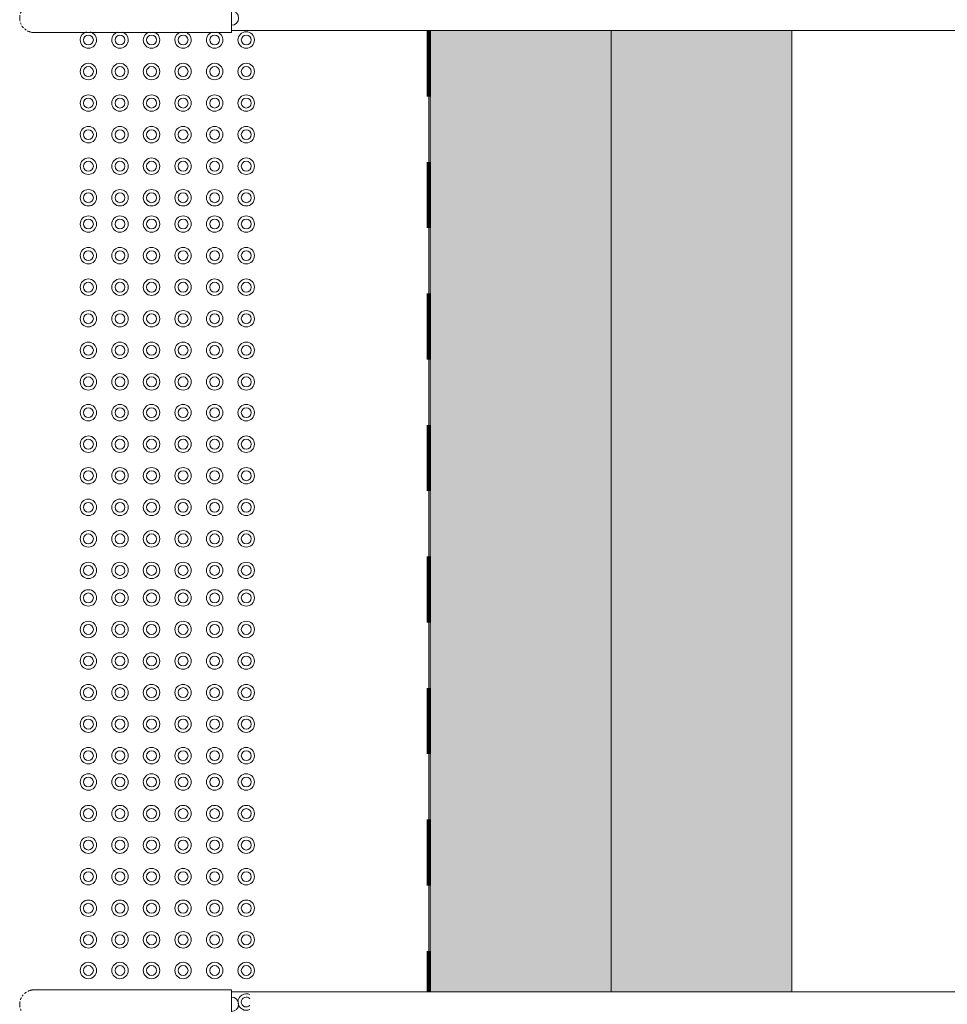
# Model space of a CAD drawing. Header units: metres. Extents: x 2.5 to 42.1, y -73.7 to -48.4.
# Tile 26 of 256: x 8.4 to 9.8, y -63.5 to -62. Entities that reach past the tile are written whole.
import ezdxf

# ---------------------------------------------------------------- set-up
doc = ezdxf.new("R2010")
doc.units = ezdxf.units.M
for name, pattern in [('Projeção', [0.003969, 0.002381, -0.001587]), ('Traço', [0.006, 0.003, -0.003]), ('Traço_2_', [0.006, 0.003, -0.003])]:
    doc.linetypes.add(name, pattern=pattern)
doc.layers.add('A-AREA', color=4, linetype='Traço', lineweight=100, true_color=0x00ffff)
for name, color, linetype, lineweight in [('A-FLOR', 7, 'Continuous', 18), ('A-GENM', 7, 'Continuous', 18), ('Balaústres', 7, 'Continuous', 18), ('Corrimão', 7, 'Continuous', 18), ('Guarda-corpos', 7, 'Continuous', 18), ('S-STRS', 7, 'Continuous', 18)]:
    doc.layers.add(name, color=color, linetype=linetype, lineweight=lineweight)
pattern_1 = [(50, (21.555, -62.929), (0.273274, -0.0239114), [0.02858, -0.31433]), (355, (21.555, -62.929), (-0.0528634, 0.286588), [0.02286, -0.25146]), (100.451, (21.578, -62.931), (0.220418, 0.2626804), [0.02429, -0.26714]), (46.184, (21.555, -62.853), (0.4066185, -0.0630575), [0.04286, -0.47149]), (96.636, (21.589, -62.858), (0.356107, 0.371139), [0.03643, -0.4007]), (351.184, (21.555, -62.853), (0.356108, 0.371137), [0.03429, -0.37719]), (21, (21.593, -62.872), (0.2274184, -0.1533992), [0.02858, -0.31433]), (326, (21.593, -62.872), (0.092705, 0.276284), [0.02286, -0.25146]), (71.451, (21.612, -62.884), (0.320132, 0.1228847), [0.02429, -0.26714]), (37.5, (21.555, -62.929), (0.0046375, 0.1268327), [0.00251, -0.2459, 0.00251, -0.25276, -0.25241]), (37.5, (21.555, -62.929), (0.0046375, 0.1268327), [-0.50368, 0.00251, -0.2499]), (7.5, (21.555, -62.929), (0.1002335, 0.1502687), [0.00251, -0.14303, 0.00251, -0.24018, -0.0962]), (7.5, (21.555, -62.929), (0.1002335, 0.1502687), [-0.38824, 0.00251, -0.09369]), (327.5, (21.47, -62.929), (0.2033841, -0.0085941), [0.00251, -0.09274, 0.00251, -0.29467, -0.39433]), (327.5, (21.47, -62.929), (0.2033841, -0.0085941), [-0.39243, 0.00251, -0.39182]), (317.5, (21.432, -62.929), (0.2221916, 0.0381397), [0.00251, -0.12131, 0.00251, -0.19484, -0.28004]), (317.5, (21.432, -62.929), (0.2221916, 0.0381397), [-0.32118, 0.00251, -0.27752])]

# ---------------------------------------------------------------- blocks, each defined once
blk = doc.blocks.new('Guarda-corpo - 1_-6163817-TÉRREO _0_32m')
at = {"layer": 'Balaústres', "color": 253, "true_color": 0xaaaaaa}
for p, q in [((-0.0153, 0.3162), (-0.0148, 0.3168)), ((-0.0076, 0.3223), (-0.0069, 0.3226)), ((0.0023, 0.3237), (0.003, 0.3236)), ((0.0067, 0.3226), (0.0074, 0.3223)), ((0.0114, 0.3201), (0.012, 0.3196)), ((-0.0191, 0.2032), (-0.0191, 0)), ((0.019, 0), (0.019, 0.2032))]:
    blk.add_line(p, q, dxfattribs=at)
at = {"layer": 'Balaústres', "color": 253, "true_color": 0xaaaaaa, "flags": 128}
for points in [[(-0.0121, 0.3195), (-0.0115, 0.32), (-0.0109, 0.3204)], [(-0.0032, 0.3236), (-0.0025, 0.3237), (-0.0017, 0.3238)], [(0.0147, 0.3169), (0.0152, 0.3163), (0.0156, 0.3157)], [(-0.0191, 0.3048), (-0.019, 0.3056), (-0.019, 0.3063), (-0.0189, 0.3071), (-0.0188, 0.3078), (-0.0187, 0.3086), (-0.0185, 0.3093), (-0.0183, 0.3101), (-0.0181, 0.3108), (-0.0178, 0.3115), (-0.0175, 0.3122), (-0.0172, 0.3129)], [(-0.0191, 0.3048), (-0.0191, 0.3047), (-0.0191, 0.3045), (-0.0191, 0.3041), (-0.0191, 0.3035), (-0.0191, 0.3028), (-0.0191, 0.3019), (-0.0191, 0.3008), (-0.0191, 0.2996), (-0.0191, 0.2983), (-0.0191, 0.2968), (-0.0191, 0.2951), (-0.0191, 0.2933), (-0.0191, 0.2914), (-0.0191, 0.2893), (-0.0191, 0.2871), (-0.0191, 0.2847), (-0.0191, 0.2822), (-0.0191, 0.2796), (-0.0191, 0.2768), (-0.0191, 0.274), (-0.0191, 0.271), (-0.0191, 0.2679), (-0.0191, 0.2648), (-0.0191, 0.2615), (-0.0191, 0.2581), (-0.0191, 0.2546), (-0.0191, 0.2511), (-0.0191, 0.2475), (-0.0191, 0.2438), (-0.0191, 0.24), (-0.0191, 0.2362), (-0.0191, 0.2323), (-0.0191, 0.2284), (-0.0191, 0.2245), (-0.0191, 0.2205), (-0.0191, 0.2165), (-0.0191, 0.2124), (-0.0191, 0.2084), (-0.0191, 0.2043), (-0.0191, 0.2032)], [(-0.0191, 0.2928), (-0.0191, 0.2947), (-0.0191, 0.2963), (-0.0191, 0.2979), (-0.0191, 0.2993), (-0.0191, 0.3005), (-0.0191, 0.3016), (-0.0191, 0.3026), (-0.0191, 0.3033), (-0.0191, 0.3039), (-0.0191, 0.3044), (-0.0191, 0.3047), (-0.0191, 0.3048), (-0.0191, 0.3048)], [(0.0175, 0.3124), (0.0178, 0.3117), (0.018, 0.311), (0.0183, 0.3103), (0.0185, 0.3095), (0.0186, 0.3088), (0.0188, 0.308), (0.0189, 0.3073), (0.019, 0.3065), (0.019, 0.3058), (0.019, 0.305), (0.019, 0.3048)], [(0.019, 0.2032), (0.019, 0.2073), (0.019, 0.2113), (0.019, 0.2154), (0.019, 0.2194), (0.019, 0.2234), (0.019, 0.2274), (0.019, 0.2313), (0.019, 0.2352), (0.019, 0.239), (0.019, 0.2428), (0.019, 0.2465), (0.019, 0.2501), (0.019, 0.2537), (0.019, 0.2572), (0.019, 0.2606), (0.019, 0.2639), (0.019, 0.2671), (0.019, 0.2702), (0.019, 0.2732), (0.019, 0.2761), (0.019, 0.2789), (0.019, 0.2815), (0.019, 0.284), (0.019, 0.2864), (0.019, 0.2887), (0.019, 0.2908), (0.019, 0.2928), (0.019, 0.2947), (0.019, 0.2963), (0.019, 0.2979), (0.019, 0.2993), (0.019, 0.3005), (0.019, 0.3016), (0.019, 0.3026), (0.019, 0.3033), (0.019, 0.3039), (0.019, 0.3044), (0.019, 0.3047), (0.019, 0.3048), (0.019, 0.3048)], [(0.019, 0.3048), (0.019, 0.3047), (0.019, 0.3045), (0.019, 0.3041), (0.019, 0.3035), (0.019, 0.3028), (0.019, 0.3019), (0.019, 0.3008), (0.019, 0.2996), (0.019, 0.2983), (0.019, 0.2968), (0.019, 0.2951), (0.019, 0.2933)], [(0.019, 0.2812), (0.019, 0.2796), (0.019, 0.2768), (0.019, 0.274), (0.019, 0.271), (0.019, 0.2679), (0.019, 0.2648), (0.019, 0.2615), (0.019, 0.2581), (0.019, 0.2546), (0.019, 0.2511), (0.019, 0.2475), (0.019, 0.2438), (0.019, 0.24), (0.019, 0.2362), (0.019, 0.2323), (0.019, 0.2284), (0.019, 0.2245), (0.019, 0.2205), (0.019, 0.2165), (0.019, 0.2124), (0.019, 0.2084), (0.019, 0.2043), (0.019, 0.2032)], [(-0.0191, 0.2032), (-0.0191, 0.2073), (-0.0191, 0.2113), (-0.0191, 0.2154), (-0.0191, 0.2194), (-0.0191, 0.2234), (-0.0191, 0.2274), (-0.0191, 0.2313), (-0.0191, 0.2352), (-0.0191, 0.239), (-0.0191, 0.2428), (-0.0191, 0.2465), (-0.0191, 0.2501), (-0.0191, 0.2525)]]:
    blk.add_lwpolyline(points, dxfattribs=at)
blk = doc.blocks.new('Guarda-corpo - 1_-V13-TÉRREO _0_32m')
at = {"layer": 'Balaústres', "color": 253, "true_color": 0xaaaaaa}
for p, q in [((0, 0), (-0.022, 0)), ((0.022, 0), (0, 0)), ((-0.022, 0), (-0.022, -0.1984)), ((0.022, -0.1984), (0.022, 0))]:
    blk.add_line(p, q, dxfattribs=at)
at = {"layer": 'Balaústres', "color": 253, "true_color": 0xaaaaaa, "flags": 128}
for points in [[(-0.022, -0.2463), (-0.022, -0.2427), (-0.022, -0.239), (-0.022, -0.2352), (-0.022, -0.2314), (-0.022, -0.2275), (-0.022, -0.2236), (-0.022, -0.2197), (-0.022, -0.2157), (-0.022, -0.2117), (-0.022, -0.2076), (-0.022, -0.2036), (-0.022, -0.1995), (-0.022, -0.1984)], [(-0.022, -0.1984), (-0.022, -0.2025), (-0.022, -0.2065), (-0.022, -0.2106), (-0.022, -0.2146), (-0.022, -0.2186), (-0.022, -0.2226), (-0.022, -0.2265), (-0.022, -0.2304), (-0.022, -0.2342), (-0.022, -0.238), (-0.022, -0.2417), (-0.022, -0.2453), (-0.022, -0.2489), (-0.022, -0.2524), (-0.022, -0.2558), (-0.022, -0.2591), (-0.022, -0.2623), (-0.022, -0.2654), (-0.022, -0.2684), (-0.022, -0.2713), (-0.022, -0.2741), (-0.022, -0.2767), (-0.022, -0.2792), (-0.022, -0.2816), (-0.022, -0.2839), (-0.022, -0.286), (-0.022, -0.288), (-0.022, -0.2899), (-0.022, -0.2915), (-0.022, -0.2931), (-0.022, -0.2945), (-0.022, -0.2957), (-0.022, -0.2968), (-0.022, -0.2978), (-0.022, -0.2985), (-0.022, -0.2991), (-0.022, -0.2996), (-0.022, -0.2999), (-0.022, -0.3), (-0.022, -0.3)], [(0.022, -0.1984), (0.022, -0.2025), (0.022, -0.2065), (0.022, -0.2106), (0.022, -0.2146), (0.022, -0.2186), (0.022, -0.2226), (0.022, -0.2265), (0.022, -0.2304), (0.022, -0.2342), (0.022, -0.238), (0.022, -0.2417), (0.022, -0.2453)], [(0.022, -0.3), (0.022, -0.2999), (0.022, -0.2997), (0.022, -0.2993), (0.022, -0.2987), (0.022, -0.298), (0.022, -0.2971), (0.022, -0.296), (0.022, -0.2948), (0.022, -0.2935), (0.022, -0.292), (0.022, -0.2903), (0.022, -0.2885), (0.022, -0.2866), (0.022, -0.2845), (0.022, -0.2823), (0.022, -0.2799), (0.022, -0.2774), (0.022, -0.2748), (0.022, -0.272), (0.022, -0.2692), (0.022, -0.2662), (0.022, -0.2631), (0.022, -0.26), (0.022, -0.2567), (0.022, -0.2533), (0.022, -0.2498), (0.022, -0.2463), (0.022, -0.2427), (0.022, -0.239), (0.022, -0.2352), (0.022, -0.2314), (0.022, -0.2275), (0.022, -0.2236), (0.022, -0.2197), (0.022, -0.2157), (0.022, -0.2117), (0.022, -0.2076), (0.022, -0.2036), (0.022, -0.1995), (0.022, -0.1984)], [(0.022, -0.2634), (0.022, -0.2654), (0.022, -0.2684), (0.022, -0.2713), (0.022, -0.2741), (0.022, -0.2767), (0.022, -0.2792), (0.022, -0.2816), (0.022, -0.2839), (0.022, -0.286), (0.022, -0.288), (0.022, -0.2899), (0.022, -0.2915), (0.022, -0.2931), (0.022, -0.2945), (0.022, -0.2957), (0.022, -0.2968), (0.022, -0.2978), (0.022, -0.2985), (0.022, -0.2991), (0.022, -0.2996), (0.022, -0.2999), (0.022, -0.3), (0.022, -0.3)], [(-0.022, -0.3), (-0.022, -0.2999), (-0.022, -0.2997), (-0.022, -0.2993), (-0.022, -0.2987), (-0.022, -0.298), (-0.022, -0.2971), (-0.022, -0.296), (-0.022, -0.2948), (-0.022, -0.2935), (-0.022, -0.292), (-0.022, -0.2903), (-0.022, -0.2885), (-0.022, -0.2874)], [(-0.0198, -0.3096), (-0.0202, -0.3088), (-0.0205, -0.308), (-0.0208, -0.3071), (-0.0211, -0.3063), (-0.0213, -0.3055), (-0.0215, -0.3046), (-0.0217, -0.3037), (-0.0218, -0.3029), (-0.0219, -0.302), (-0.022, -0.3011), (-0.022, -0.3002), (-0.022, -0.3)], [(-0.0164, -0.3147), (-0.017, -0.314), (-0.0175, -0.3133), (-0.018, -0.3126), (-0.0185, -0.3119)], [(0.0182, -0.3124), (0.0176, -0.3131), (0.0171, -0.3138), (0.0165, -0.3145)], [(0.022, -0.3), (0.022, -0.3009), (0.0219, -0.3018), (0.0218, -0.3026), (0.0217, -0.3035), (0.0216, -0.3044), (0.0214, -0.3052), (0.0211, -0.3061), (0.0209, -0.3069), (0.0206, -0.3078), (0.0203, -0.3086), (0.0199, -0.3094), (0.0195, -0.3102)], [(-0.0124, -0.3182), (-0.0131, -0.3176), (-0.0138, -0.3171), (-0.0145, -0.3165)], [(-0.0069, -0.3209), (-0.0078, -0.3206), (-0.0086, -0.3203), (-0.0094, -0.3199), (-0.0102, -0.3195)], [(0, -0.322), (-0.0009, -0.322), (-0.0018, -0.3219), (-0.0026, -0.3218), (-0.0035, -0.3217), (-0.0044, -0.3216)], [(0.0046, -0.3215), (0.0037, -0.3217), (0.0029, -0.3218), (0.002, -0.3219), (0.0011, -0.322), (0.0002, -0.322)], [(0.0096, -0.3198), (0.0088, -0.3202), (0.008, -0.3205), (0.0071, -0.3208)], [(0.0147, -0.3164), (0.014, -0.317), (0.0133, -0.3175), (0.0126, -0.318), (0.0119, -0.3185)]]:
    blk.add_lwpolyline(points, dxfattribs=at)
at = {"layer": 'Balaústres', "color": 253, "true_color": 0xaaaaaa}
blk.add_arc((0, 0), 0.011, 360, 180, dxfattribs=at)
blk = doc.blocks.new('Guarda-corpo - Guarda-corpo-7190263-TÉRREO _0_32m')
at = {"layer": 'Corrimão', "color": 253, "true_color": 0xaaaaaa}
for p, q in [((8.7765, -61.9594), (8.749, -61.9594)), ((8.749, -61.9975), (8.749, -61.9594)), ((8.7765, -61.9594), (8.749, -61.9594)), ((9.3265, -61.9594), (8.7765, -61.9594)), ((9.949, -61.9594), (9.3265, -61.9594)), ((9.949, -61.9594), (9.949, -61.9975)), ((8.7765, -61.9975), (8.749, -61.9975)), ((8.7765, -61.9975), (8.749, -61.9975)), ((9.3265, -61.9975), (8.7765, -61.9975)), ((9.949, -61.9975), (9.3265, -61.9975))]:
    blk.add_line(p, q, dxfattribs=at)
at = {"rotation": 270}
for name, p in [('Guarda-corpo - 1_-V13-TÉRREO _0_32m', (8.749, -61.9784)), ('Guarda-corpo - 1_-6163817-TÉRREO _0_32m', (9.949, -61.9784))]:
    blk.add_blockref(name, p, dxfattribs=at)
blk = doc.blocks.new('_ARQPWR_ACS Piso tátil de alerta - 30 cm Inox-7195133-TÉRREO _0_32m')
at = {"layer": 'A-GENM', "color": 253, "true_color": 0xaaaaaa}
for centre, radius, start, end in [((-0.12, 0.12), 0.0125, 0, 180), ((-0.12, 0.12), 0.0125, 180, 360), ((-0.12, 0.12), 0.0075, 360, 180), ((-0.12, 0.12), 0.0075, 180, 360), ((-0.072, 0.12), 0.0125, 0, 180), ((-0.072, 0.12), 0.0125, 180, 360), ((-0.072, 0.12), 0.0075, 360, 180), ((-0.072, 0.12), 0.0075, 180, 360), ((-0.024, 0.12), 0.0125, 0, 180), ((-0.024, 0.12), 0.0125, 180, 360), ((-0.024, 0.12), 0.0075, 360, 180), ((-0.024, 0.12), 0.0075, 180, 360), ((0.024, 0.12), 0.0125, 0, 180), ((0.024, 0.12), 0.0125, 180, 360), ((0.024, 0.12), 0.0075, 360, 180), ((0.024, 0.12), 0.0075, 180, 360), ((0.072, 0.12), 0.0125, 0, 180), ((0.072, 0.12), 0.0125, 180, 360), ((0.072, 0.12), 0.0075, 360, 180), ((0.072, 0.12), 0.0075, 180, 360), ((0.12, 0.12), 0.0125, 0, 180), ((0.12, 0.12), 0.0125, 180, 360), ((0.12, 0.12), 0.0075, 360, 180), ((0.12, 0.12), 0.0075, 180, 360), ((-0.12, 0.072), 0.0125, 0, 180), ((-0.12, 0.072), 0.0075, 360, 180), ((-0.072, 0.072), 0.0125, 0, 180), ((-0.072, 0.072), 0.0075, 360, 180), ((-0.024, 0.072), 0.0125, 0, 180), ((-0.024, 0.072), 0.0075, 360, 180), ((0.024, 0.072), 0.0125, 0, 180), ((0.024, 0.072), 0.0075, 360, 180), ((0.072, 0.072), 0.0125, 0, 180), ((0.072, 0.072), 0.0075, 360, 180), ((0.12, 0.072), 0.0125, 0, 180), ((0.12, 0.072), 0.0075, 360, 180), ((-0.12, 0.072), 0.0125, 180, 360), ((-0.12, 0.072), 0.0075, 180, 360), ((-0.072, 0.072), 0.0125, 180, 360), ((-0.072, 0.072), 0.0075, 180, 360), ((-0.024, 0.072), 0.0125, 180, 360), ((-0.024, 0.072), 0.0075, 180, 360), ((0.024, 0.072), 0.0125, 180, 360), ((0.024, 0.072), 0.0075, 180, 360), ((0.072, 0.072), 0.0125, 180, 360), ((0.072, 0.072), 0.0075, 180, 360), ((0.12, 0.072), 0.0125, 180, 360), ((0.12, 0.072), 0.0075, 180, 360), ((-0.12, 0.024), 0.0125, 0, 180), ((-0.12, 0.024), 0.0075, 360, 180), ((-0.072, 0.024), 0.0125, 0, 180), ((-0.072, 0.024), 0.0075, 360, 180), ((-0.024, 0.024), 0.0125, 0, 180), ((-0.024, 0.024), 0.0075, 360, 180), ((0.024, 0.024), 0.0125, 0, 180), ((0.024, 0.024), 0.0075, 360, 180), ((0.072, 0.024), 0.0125, 0, 180), ((0.072, 0.024), 0.0075, 360, 180), ((0.12, 0.024), 0.0125, 0, 180), ((0.12, 0.024), 0.0075, 360, 180), ((-0.12, 0.024), 0.0125, 180, 360), ((-0.12, 0.024), 0.0075, 180, 360), ((-0.072, 0.024), 0.0125, 180, 360), ((-0.072, 0.024), 0.0075, 180, 360), ((-0.024, 0.024), 0.0125, 180, 360), ((-0.024, 0.024), 0.0075, 180, 360), ((0.024, 0.024), 0.0125, 180, 360), ((0.024, 0.024), 0.0075, 180, 360), ((0.072, 0.024), 0.0125, 180, 360), ((0.072, 0.024), 0.0075, 180, 360), ((0.12, 0.024), 0.0125, 180, 360), ((0.12, 0.024), 0.0075, 180, 360), ((-0.12, -0.024), 0.0125, 0, 180), ((-0.072, -0.024), 0.0125, 0, 180), ((-0.024, -0.024), 0.0125, 0, 180), ((0.024, -0.024), 0.0125, 0, 180), ((0.072, -0.024), 0.0125, 0, 180), ((0.12, -0.024), 0.0125, 0, 180), ((-0.12, -0.024), 0.0125, 180, 360), ((-0.12, -0.024), 0.0075, 360, 180), ((-0.12, -0.024), 0.0075, 180, 360), ((-0.072, -0.024), 0.0125, 180, 360), ((-0.072, -0.024), 0.0075, 360, 180), ((-0.072, -0.024), 0.0075, 180, 360), ((-0.024, -0.024), 0.0125, 180, 360), ((-0.024, -0.024), 0.0075, 360, 180), ((-0.024, -0.024), 0.0075, 180, 360), ((0.024, -0.024), 0.0125, 180, 360), ((0.024, -0.024), 0.0075, 360, 180), ((0.024, -0.024), 0.0075, 180, 360), ((0.072, -0.024), 0.0125, 180, 360), ((0.072, -0.024), 0.0075, 360, 180), ((0.072, -0.024), 0.0075, 180, 360), ((0.12, -0.024), 0.0125, 180, 360), ((0.12, -0.024), 0.0075, 360, 180), ((0.12, -0.024), 0.0075, 180, 360), ((-0.12, -0.072), 0.0125, 0, 180), ((-0.072, -0.072), 0.0125, 0, 180), ((-0.024, -0.072), 0.0125, 0, 180), ((0.024, -0.072), 0.0125, 0, 180), ((0.072, -0.072), 0.0125, 0, 180), ((0.12, -0.072), 0.0125, 0, 180), ((-0.12, -0.072), 0.0125, 180, 360), ((-0.12, -0.072), 0.0075, 360, 180), ((-0.12, -0.072), 0.0075, 180, 360), ((-0.072, -0.072), 0.0125, 180, 360), ((-0.072, -0.072), 0.0075, 360, 180), ((-0.072, -0.072), 0.0075, 180, 360), ((-0.024, -0.072), 0.0125, 180, 360), ((-0.024, -0.072), 0.0075, 360, 180), ((-0.024, -0.072), 0.0075, 180, 360), ((0.024, -0.072), 0.0125, 180, 360), ((0.024, -0.072), 0.0075, 360, 180), ((0.024, -0.072), 0.0075, 180, 360), ((0.072, -0.072), 0.0125, 180, 360), ((0.072, -0.072), 0.0075, 360, 180), ((0.072, -0.072), 0.0075, 180, 360), ((0.12, -0.072), 0.0125, 180, 360), ((0.12, -0.072), 0.0075, 360, 180), ((0.12, -0.072), 0.0075, 180, 360), ((-0.12, -0.12), 0.0125, 0, 180), ((-0.12, -0.12), 0.0075, 360, 180), ((-0.072, -0.12), 0.0125, 0, 180), ((-0.072, -0.12), 0.0075, 360, 180), ((-0.024, -0.12), 0.0125, 0, 180), ((-0.024, -0.12), 0.0075, 360, 180), ((0.024, -0.12), 0.0125, 0, 180), ((0.024, -0.12), 0.0075, 360, 180), ((0.072, -0.12), 0.0125, 0, 180), ((0.072, -0.12), 0.0075, 360, 180), ((0.12, -0.12), 0.0125, 0, 180), ((0.12, -0.12), 0.0075, 360, 180), ((-0.12, -0.12), 0.0125, 180, 360), ((-0.12, -0.12), 0.0075, 180, 360), ((-0.072, -0.12), 0.0125, 180, 360), ((-0.072, -0.12), 0.0075, 180, 360), ((-0.024, -0.12), 0.0125, 180, 360), ((-0.024, -0.12), 0.0075, 180, 360), ((0.024, -0.12), 0.0125, 180, 360), ((0.024, -0.12), 0.0075, 180, 360), ((0.072, -0.12), 0.0125, 180, 360), ((0.072, -0.12), 0.0075, 180, 360), ((0.12, -0.12), 0.0125, 180, 360), ((0.12, -0.12), 0.0075, 180, 360)]:
    blk.add_arc(centre, radius, start, end, dxfattribs=at)
blk = doc.blocks.new('_ARQPWR_ACS Piso tátil de alerta - 30 cm Inox-V58-TÉRREO _0_32m')
at = {"layer": 'A-GENM', "color": 253, "true_color": 0xaaaaaa}
for centre, radius, start, end in [((-0.12, 0.12), 0.0125, 0, 180), ((-0.12, 0.12), 0.0125, 180, 360), ((-0.12, 0.12), 0.0075, 360, 180), ((-0.12, 0.12), 0.0075, 180, 360), ((-0.072, 0.12), 0.0125, 0, 180), ((-0.072, 0.12), 0.0125, 180, 360), ((-0.072, 0.12), 0.0075, 360, 180), ((-0.072, 0.12), 0.0075, 180, 360), ((-0.024, 0.12), 0.0125, 0, 180), ((-0.024, 0.12), 0.0125, 180, 360), ((-0.024, 0.12), 0.0075, 360, 180), ((-0.024, 0.12), 0.0075, 180, 360), ((0.024, 0.12), 0.0125, 0, 180), ((0.024, 0.12), 0.0125, 180, 360), ((0.024, 0.12), 0.0075, 360, 180), ((0.024, 0.12), 0.0075, 180, 360), ((0.072, 0.12), 0.0125, 0, 180), ((0.072, 0.12), 0.0125, 180, 360), ((0.072, 0.12), 0.0075, 360, 180), ((0.072, 0.12), 0.0075, 180, 360), ((0.12, 0.12), 0.0125, 0, 180), ((0.12, 0.12), 0.0125, 180, 360), ((0.12, 0.12), 0.0075, 360, 180), ((0.12, 0.12), 0.0075, 180, 360), ((0.12, 0.072), 0.0125, 64.5442, 178.7679), ((0.12, 0.072), 0.0075, 40, 180), ((0.12, 0.072), 0.0125, 188.4192, 295.4558), ((0.12, 0.072), 0.0075, 180, 320), ((-0.12, 0.024), 0.0125, 0, 180), ((-0.12, 0.024), 0.0075, 360, 180), ((-0.072, 0.024), 0.0125, 0, 180), ((-0.072, 0.024), 0.0075, 360, 180), ((-0.024, 0.024), 0.0125, 0, 180), ((-0.024, 0.024), 0.0075, 360, 180), ((0.024, 0.024), 0.0125, 0, 180), ((0.024, 0.024), 0.0075, 360, 180), ((0.072, 0.024), 0.0125, 0, 180), ((0.072, 0.024), 0.0075, 360, 180), ((0.12, 0.024), 0.0125, 0, 180), ((0.12, 0.024), 0.0075, 360, 180), ((-0.12, 0.024), 0.0125, 180, 360), ((-0.12, 0.024), 0.0075, 180, 360), ((-0.072, 0.024), 0.0125, 180, 360), ((-0.072, 0.024), 0.0075, 180, 360), ((-0.024, 0.024), 0.0125, 180, 360), ((-0.024, 0.024), 0.0075, 180, 360), ((0.024, 0.024), 0.0125, 180, 360), ((0.024, 0.024), 0.0075, 180, 360), ((0.072, 0.024), 0.0125, 180, 360), ((0.072, 0.024), 0.0075, 180, 360), ((0.12, 0.024), 0.0125, 180, 360), ((0.12, 0.024), 0.0075, 180, 360), ((-0.12, -0.024), 0.0125, 0, 180), ((-0.072, -0.024), 0.0125, 0, 180), ((-0.024, -0.024), 0.0125, 0, 180), ((0.024, -0.024), 0.0125, 0, 180), ((0.072, -0.024), 0.0125, 0, 180), ((0.12, -0.024), 0.0125, 0, 180), ((-0.12, -0.024), 0.0125, 180, 360), ((-0.12, -0.024), 0.0075, 360, 180), ((-0.12, -0.024), 0.0075, 180, 360), ((-0.072, -0.024), 0.0125, 180, 360), ((-0.072, -0.024), 0.0075, 360, 180), ((-0.072, -0.024), 0.0075, 180, 360), ((-0.024, -0.024), 0.0125, 180, 360), ((-0.024, -0.024), 0.0075, 360, 180), ((-0.024, -0.024), 0.0075, 180, 360), ((0.024, -0.024), 0.0125, 180, 360), ((0.024, -0.024), 0.0075, 360, 180), ((0.024, -0.024), 0.0075, 180, 360), ((0.072, -0.024), 0.0125, 180, 360), ((0.072, -0.024), 0.0075, 360, 180), ((0.072, -0.024), 0.0075, 180, 360), ((0.12, -0.024), 0.0125, 180, 360), ((0.12, -0.024), 0.0075, 360, 180), ((0.12, -0.024), 0.0075, 180, 360), ((-0.12, -0.072), 0.0125, 0, 180), ((-0.072, -0.072), 0.0125, 0, 180), ((-0.024, -0.072), 0.0125, 0, 180), ((0.024, -0.072), 0.0125, 0, 180), ((0.072, -0.072), 0.0125, 0, 180), ((0.12, -0.072), 0.0125, 0, 180), ((-0.12, -0.072), 0.0125, 180, 360), ((-0.12, -0.072), 0.0075, 360, 180), ((-0.12, -0.072), 0.0075, 180, 360), ((-0.072, -0.072), 0.0125, 180, 360), ((-0.072, -0.072), 0.0075, 360, 180), ((-0.072, -0.072), 0.0075, 180, 360), ((-0.024, -0.072), 0.0125, 180, 360), ((-0.024, -0.072), 0.0075, 360, 180), ((-0.024, -0.072), 0.0075, 180, 360), ((0.024, -0.072), 0.0125, 180, 360), ((0.024, -0.072), 0.0075, 360, 180), ((0.024, -0.072), 0.0075, 180, 360), ((0.072, -0.072), 0.0125, 180, 360), ((0.072, -0.072), 0.0075, 360, 180), ((0.072, -0.072), 0.0075, 180, 360), ((0.12, -0.072), 0.0125, 180, 360), ((0.12, -0.072), 0.0075, 360, 180), ((0.12, -0.072), 0.0075, 180, 360), ((-0.12, -0.12), 0.0125, 0, 180), ((-0.12, -0.12), 0.0075, 360, 180), ((-0.072, -0.12), 0.0125, 0, 180), ((-0.072, -0.12), 0.0075, 360, 180), ((-0.024, -0.12), 0.0125, 0, 180), ((-0.024, -0.12), 0.0075, 360, 180), ((0.024, -0.12), 0.0125, 0, 180), ((0.024, -0.12), 0.0075, 360, 180), ((0.072, -0.12), 0.0125, 0, 180), ((0.072, -0.12), 0.0075, 360, 180), ((0.12, -0.12), 0.0125, 0, 180), ((0.12, -0.12), 0.0075, 360, 180), ((-0.12, -0.12), 0.0125, 180, 360), ((-0.12, -0.12), 0.0075, 180, 360), ((-0.072, -0.12), 0.0125, 180, 360), ((-0.072, -0.12), 0.0075, 180, 360), ((-0.024, -0.12), 0.0125, 180, 360), ((-0.024, -0.12), 0.0075, 180, 360), ((0.024, -0.12), 0.0125, 180, 360), ((0.024, -0.12), 0.0075, 180, 360), ((0.072, -0.12), 0.0125, 180, 360), ((0.072, -0.12), 0.0075, 180, 360), ((0.12, -0.12), 0.0125, 180, 360), ((0.12, -0.12), 0.0075, 180, 360)]:
    blk.add_arc(centre, radius, start, end, dxfattribs=at)
blk = doc.blocks.new('_ARQPWR_ACS Piso tátil de alerta - 30 cm Inox-V59-TÉRREO _0_32m')
at = {"layer": 'A-GENM', "color": 253, "true_color": 0xaaaaaa}
for centre, radius, start, end in [((-0.12, 0.12), 0.0125, 103.4486, 180), ((-0.12, 0.12), 0.0125, 180, 360), ((-0.12, 0.12), 0.0075, 360, 180), ((-0.12, 0.12), 0.0075, 180, 360), ((-0.12, 0.12), 0.0125, 0, 76.2929), ((-0.072, 0.12), 0.0125, 104.5003, 180), ((-0.072, 0.12), 0.0125, 180, 360), ((-0.072, 0.12), 0.0075, 360, 180), ((-0.072, 0.12), 0.0075, 180, 360), ((-0.072, 0.12), 0.0125, 0, 75.4997), ((-0.024, 0.12), 0.0125, 104.5003, 180), ((-0.024, 0.12), 0.0125, 180, 360), ((-0.024, 0.12), 0.0075, 360, 180), ((-0.024, 0.12), 0.0075, 180, 360), ((-0.024, 0.12), 0.0125, 0, 75.4997), ((0.024, 0.12), 0.0125, 104.5003, 180), ((0.024, 0.12), 0.0125, 180, 360), ((0.024, 0.12), 0.0075, 360, 180), ((0.024, 0.12), 0.0075, 180, 360), ((0.024, 0.12), 0.0125, 0, 75.4997), ((0.072, 0.12), 0.0125, 104.5003, 180), ((0.072, 0.12), 0.0125, 180, 360), ((0.072, 0.12), 0.0075, 360, 180), ((0.072, 0.12), 0.0075, 180, 360), ((0.072, 0.12), 0.0125, 0, 75.4997), ((0.12, 0.12), 0.0125, 0, 180), ((0.12, 0.12), 0.0125, 180, 360), ((0.12, 0.12), 0.0075, 360, 180), ((0.12, 0.12), 0.0075, 180, 360), ((-0.12, 0.072), 0.0125, 0, 180), ((-0.12, 0.072), 0.0075, 360, 180), ((-0.072, 0.072), 0.0125, 0, 180), ((-0.072, 0.072), 0.0075, 360, 180), ((-0.024, 0.072), 0.0125, 0, 180), ((-0.024, 0.072), 0.0075, 360, 180), ((0.024, 0.072), 0.0125, 0, 180), ((0.024, 0.072), 0.0075, 360, 180), ((0.072, 0.072), 0.0125, 0, 180), ((0.072, 0.072), 0.0075, 360, 180), ((0.12, 0.072), 0.0125, 0, 180), ((0.12, 0.072), 0.0075, 360, 180), ((-0.12, 0.072), 0.0125, 180, 360), ((-0.12, 0.072), 0.0075, 180, 360), ((-0.072, 0.072), 0.0125, 180, 360), ((-0.072, 0.072), 0.0075, 180, 360), ((-0.024, 0.072), 0.0125, 180, 360), ((-0.024, 0.072), 0.0075, 180, 360), ((0.024, 0.072), 0.0125, 180, 360), ((0.024, 0.072), 0.0075, 180, 360), ((0.072, 0.072), 0.0125, 180, 360), ((0.072, 0.072), 0.0075, 180, 360), ((0.12, 0.072), 0.0125, 180, 360), ((0.12, 0.072), 0.0075, 180, 360), ((-0.12, 0.024), 0.0125, 0, 180), ((-0.12, 0.024), 0.0075, 360, 180), ((-0.072, 0.024), 0.0125, 0, 180), ((-0.072, 0.024), 0.0075, 360, 180), ((-0.024, 0.024), 0.0125, 0, 180), ((-0.024, 0.024), 0.0075, 360, 180), ((0.024, 0.024), 0.0125, 0, 180), ((0.024, 0.024), 0.0075, 360, 180), ((0.072, 0.024), 0.0125, 0, 180), ((0.072, 0.024), 0.0075, 360, 180), ((0.12, 0.024), 0.0125, 0, 180), ((0.12, 0.024), 0.0075, 360, 180), ((-0.12, 0.024), 0.0125, 180, 360), ((-0.12, 0.024), 0.0075, 180, 360), ((-0.072, 0.024), 0.0125, 180, 360), ((-0.072, 0.024), 0.0075, 180, 360), ((-0.024, 0.024), 0.0125, 180, 360), ((-0.024, 0.024), 0.0075, 180, 360), ((0.024, 0.024), 0.0125, 180, 360), ((0.024, 0.024), 0.0075, 180, 360), ((0.072, 0.024), 0.0125, 180, 360), ((0.072, 0.024), 0.0075, 180, 360), ((0.12, 0.024), 0.0125, 180, 360), ((0.12, 0.024), 0.0075, 180, 360), ((-0.12, -0.024), 0.0125, 0, 180), ((-0.072, -0.024), 0.0125, 0, 180), ((-0.024, -0.024), 0.0125, 0, 180), ((0.024, -0.024), 0.0125, 0, 180), ((0.072, -0.024), 0.0125, 0, 180), ((0.12, -0.024), 0.0125, 0, 180), ((-0.12, -0.024), 0.0125, 180, 360), ((-0.12, -0.024), 0.0075, 360, 180), ((-0.12, -0.024), 0.0075, 180, 360), ((-0.072, -0.024), 0.0125, 180, 360), ((-0.072, -0.024), 0.0075, 360, 180), ((-0.072, -0.024), 0.0075, 180, 360), ((-0.024, -0.024), 0.0125, 180, 360), ((-0.024, -0.024), 0.0075, 360, 180), ((-0.024, -0.024), 0.0075, 180, 360), ((0.024, -0.024), 0.0125, 180, 360), ((0.024, -0.024), 0.0075, 360, 180), ((0.024, -0.024), 0.0075, 180, 360), ((0.072, -0.024), 0.0125, 180, 360), ((0.072, -0.024), 0.0075, 360, 180), ((0.072, -0.024), 0.0075, 180, 360), ((0.12, -0.024), 0.0125, 180, 360), ((0.12, -0.024), 0.0075, 360, 180), ((0.12, -0.024), 0.0075, 180, 360), ((-0.12, -0.072), 0.0125, 0, 180), ((-0.072, -0.072), 0.0125, 0, 180), ((-0.024, -0.072), 0.0125, 0, 180), ((0.024, -0.072), 0.0125, 0, 180), ((0.072, -0.072), 0.0125, 0, 180), ((0.12, -0.072), 0.0125, 0, 180), ((-0.12, -0.072), 0.0125, 180, 360), ((-0.12, -0.072), 0.0075, 360, 180), ((-0.12, -0.072), 0.0075, 180, 360), ((-0.072, -0.072), 0.0125, 180, 360), ((-0.072, -0.072), 0.0075, 360, 180), ((-0.072, -0.072), 0.0075, 180, 360), ((-0.024, -0.072), 0.0125, 180, 360), ((-0.024, -0.072), 0.0075, 360, 180), ((-0.024, -0.072), 0.0075, 180, 360), ((0.024, -0.072), 0.0125, 180, 360), ((0.024, -0.072), 0.0075, 360, 180), ((0.024, -0.072), 0.0075, 180, 360), ((0.072, -0.072), 0.0125, 180, 360), ((0.072, -0.072), 0.0075, 360, 180), ((0.072, -0.072), 0.0075, 180, 360), ((0.12, -0.072), 0.0125, 180, 360), ((0.12, -0.072), 0.0075, 360, 180), ((0.12, -0.072), 0.0075, 180, 360), ((-0.12, -0.12), 0.0125, 0, 180), ((-0.12, -0.12), 0.0075, 360, 180), ((-0.072, -0.12), 0.0125, 0, 180), ((-0.072, -0.12), 0.0075, 360, 180), ((-0.024, -0.12), 0.0125, 0, 180), ((-0.024, -0.12), 0.0075, 360, 180), ((0.024, -0.12), 0.0125, 0, 180), ((0.024, -0.12), 0.0075, 360, 180), ((0.072, -0.12), 0.0125, 0, 180), ((0.072, -0.12), 0.0075, 360, 180), ((0.12, -0.12), 0.0125, 0, 180), ((0.12, -0.12), 0.0075, 360, 180), ((-0.12, -0.12), 0.0125, 180, 360), ((-0.12, -0.12), 0.0075, 180, 360), ((-0.072, -0.12), 0.0125, 180, 360), ((-0.072, -0.12), 0.0075, 180, 360), ((-0.024, -0.12), 0.0125, 180, 360), ((-0.024, -0.12), 0.0075, 180, 360), ((0.024, -0.12), 0.0125, 180, 360), ((0.024, -0.12), 0.0075, 180, 360), ((0.072, -0.12), 0.0125, 180, 360), ((0.072, -0.12), 0.0075, 180, 360), ((0.12, -0.12), 0.0125, 180, 360), ((0.12, -0.12), 0.0075, 180, 360)]:
    blk.add_arc(centre, radius, start, end, dxfattribs=at)
blk = doc.blocks.new('Guarda-corpo - 1_-V63-TÉRREO _0_32m')
at = {"layer": 'Balaústres', "color": 253, "true_color": 0xaaaaaa}
for p, q in [((0, 0), (-0.022, 0)), ((0.022, 0), (0, 0)), ((-0.022, 0), (-0.022, -0.1984)), ((0.022, -0.1984), (0.022, 0))]:
    blk.add_line(p, q, dxfattribs=at)
at = {"layer": 'Balaústres', "color": 253, "true_color": 0xaaaaaa, "flags": 128}
for points in [[(-0.022, -0.2463), (-0.022, -0.2427), (-0.022, -0.239), (-0.022, -0.2352), (-0.022, -0.2314), (-0.022, -0.2275), (-0.022, -0.2236), (-0.022, -0.2197), (-0.022, -0.2157), (-0.022, -0.2117), (-0.022, -0.2076), (-0.022, -0.2036), (-0.022, -0.1995), (-0.022, -0.1984)], [(-0.022, -0.1984), (-0.022, -0.2025), (-0.022, -0.2065), (-0.022, -0.2106), (-0.022, -0.2146), (-0.022, -0.2186), (-0.022, -0.2226), (-0.022, -0.2265), (-0.022, -0.2304), (-0.022, -0.2342), (-0.022, -0.238), (-0.022, -0.2417), (-0.022, -0.2453), (-0.022, -0.2489), (-0.022, -0.2524), (-0.022, -0.2558), (-0.022, -0.2591), (-0.022, -0.2623), (-0.022, -0.2654), (-0.022, -0.2684), (-0.022, -0.2713), (-0.022, -0.2741), (-0.022, -0.2767), (-0.022, -0.2792), (-0.022, -0.2816), (-0.022, -0.2839), (-0.022, -0.286), (-0.022, -0.288), (-0.022, -0.2899), (-0.022, -0.2915), (-0.022, -0.2931), (-0.022, -0.2945), (-0.022, -0.2957), (-0.022, -0.2968), (-0.022, -0.2978), (-0.022, -0.2985), (-0.022, -0.2991), (-0.022, -0.2996), (-0.022, -0.2999), (-0.022, -0.3), (-0.022, -0.3)], [(0.022, -0.1984), (0.022, -0.2025), (0.022, -0.2065), (0.022, -0.2106), (0.022, -0.2146), (0.022, -0.2186), (0.022, -0.2226), (0.022, -0.2265), (0.022, -0.2304), (0.022, -0.2342), (0.022, -0.238), (0.022, -0.2417), (0.022, -0.2453)], [(0.022, -0.3), (0.022, -0.2999), (0.022, -0.2997), (0.022, -0.2993), (0.022, -0.2987), (0.022, -0.298), (0.022, -0.2971), (0.022, -0.296), (0.022, -0.2948), (0.022, -0.2935), (0.022, -0.292), (0.022, -0.2903), (0.022, -0.2885), (0.022, -0.2866), (0.022, -0.2845), (0.022, -0.2823), (0.022, -0.2799), (0.022, -0.2774), (0.022, -0.2748), (0.022, -0.272), (0.022, -0.2692), (0.022, -0.2662), (0.022, -0.2631), (0.022, -0.26), (0.022, -0.2567), (0.022, -0.2533), (0.022, -0.2498), (0.022, -0.2463), (0.022, -0.2427), (0.022, -0.239), (0.022, -0.2352), (0.022, -0.2314), (0.022, -0.2275), (0.022, -0.2236), (0.022, -0.2197), (0.022, -0.2157), (0.022, -0.2117), (0.022, -0.2076), (0.022, -0.2036), (0.022, -0.1995), (0.022, -0.1984)], [(0.022, -0.2634), (0.022, -0.2654), (0.022, -0.2684), (0.022, -0.2713), (0.022, -0.2741), (0.022, -0.2767), (0.022, -0.2792), (0.022, -0.2816), (0.022, -0.2839), (0.022, -0.286), (0.022, -0.288), (0.022, -0.2899), (0.022, -0.2915), (0.022, -0.2931), (0.022, -0.2945), (0.022, -0.2957), (0.022, -0.2968), (0.022, -0.2978), (0.022, -0.2985), (0.022, -0.2991), (0.022, -0.2996), (0.022, -0.2999), (0.022, -0.3), (0.022, -0.3)], [(-0.022, -0.3), (-0.022, -0.2999), (-0.022, -0.2997), (-0.022, -0.2993), (-0.022, -0.2987), (-0.022, -0.298), (-0.022, -0.2971), (-0.022, -0.296), (-0.022, -0.2948), (-0.022, -0.2935), (-0.022, -0.292), (-0.022, -0.2903), (-0.022, -0.2885), (-0.022, -0.2874)], [(-0.0198, -0.3096), (-0.0202, -0.3088), (-0.0205, -0.308), (-0.0208, -0.3071), (-0.0211, -0.3063), (-0.0213, -0.3055), (-0.0215, -0.3046), (-0.0217, -0.3037), (-0.0218, -0.3029), (-0.0219, -0.302), (-0.022, -0.3011), (-0.022, -0.3002), (-0.022, -0.3)], [(-0.0164, -0.3147), (-0.017, -0.314), (-0.0175, -0.3133), (-0.018, -0.3126), (-0.0185, -0.3119)], [(0.0182, -0.3124), (0.0176, -0.3131), (0.0171, -0.3138), (0.0165, -0.3145)], [(0.022, -0.3), (0.022, -0.3009), (0.0219, -0.3018), (0.0218, -0.3026), (0.0217, -0.3035), (0.0216, -0.3044), (0.0214, -0.3052), (0.0211, -0.3061), (0.0209, -0.3069), (0.0206, -0.3078), (0.0203, -0.3086), (0.0199, -0.3094), (0.0195, -0.3102)], [(-0.0124, -0.3182), (-0.0131, -0.3176), (-0.0138, -0.3171), (-0.0145, -0.3165)], [(-0.0069, -0.3209), (-0.0078, -0.3206), (-0.0086, -0.3203), (-0.0094, -0.3199), (-0.0102, -0.3195)], [(0, -0.322), (-0.0009, -0.322), (-0.0018, -0.3219), (-0.0026, -0.3218), (-0.0035, -0.3217), (-0.0044, -0.3216)], [(0.0046, -0.3215), (0.0037, -0.3217), (0.0029, -0.3218), (0.002, -0.3219), (0.0011, -0.322), (0.0002, -0.322)], [(0.0096, -0.3198), (0.0088, -0.3202), (0.008, -0.3205), (0.0071, -0.3208)], [(0.0147, -0.3164), (0.014, -0.317), (0.0133, -0.3175), (0.0126, -0.318), (0.0121, -0.3184)]]:
    blk.add_lwpolyline(points, dxfattribs=at)
at = {"layer": 'Balaústres', "color": 253, "true_color": 0xaaaaaa}
blk.add_arc((0, 0), 0.011, 360, 180, dxfattribs=at)
blk = doc.blocks.new('Guarda-corpo - Guarda-corpo-7904724-TÉRREO _0_32m')
at = {"layer": 'Corrimão', "color": 253, "true_color": 0xaaaaaa}
for p, q in [((8.7765, -63.4594), (8.749, -63.4594)), ((8.749, -63.4975), (8.749, -63.4594)), ((8.7765, -63.4594), (8.749, -63.4594)), ((9.3265, -63.4594), (8.7765, -63.4594)), ((9.949, -63.4594), (9.3265, -63.4594)), ((9.949, -63.4594), (9.949, -63.4975)), ((8.7765, -63.4975), (8.749, -63.4975)), ((8.7765, -63.4975), (8.749, -63.4975)), ((9.3265, -63.4975), (8.7765, -63.4975)), ((9.949, -63.4975), (9.3265, -63.4975))]:
    blk.add_line(p, q, dxfattribs=at)
at = {"rotation": 270}
for name, p in [('Guarda-corpo - 1_-V63-TÉRREO _0_32m', (8.749, -63.4784)), ('Guarda-corpo - 1_-6163817-TÉRREO _0_32m', (9.949, -63.4784))]:
    blk.add_blockref(name, p, dxfattribs=at)
blk = doc.blocks.new('4 GRE - ESCOLA DE CINEMA E AUDIOVISUAL CINE REX R07_rvt-1-TÉRREO _0_32m')
at = {"layer": 'S-STRS', "true_color": 0xc2c2c2}
h = blk.add_hatch(dxfattribs=at)
h.set_pattern_fill('FP_15', color=9, style=0, pattern_type=2)
h.set_pattern_definition(pattern_1)
h.paths.add_polyline_path([(9.2761, -64.7154), (9.3265, -64.7154), (9.3265, -63.4975), (9.0515, -63.4975), (9.0515, -64.7154)])
h.paths.add_polyline_path([(9.3265, -63.4594), (9.3265, -61.9975), (9.0515, -61.9975), (9.0515, -63.4594), (9.2761, -63.4594)])
h.paths.add_polyline_path([(9.0515, -61.9594), (9.3265, -61.9594), (9.3265, -60.4975), (9.0515, -60.4975), (9.0515, -61.8562)])
h.paths.add_polyline_path([(9.0515, -60.4594), (9.3265, -60.4594), (9.3265, -58.9975), (9.0515, -58.9975), (9.0515, -60.2714)])
h.paths.add_polyline_path([(9.3265, -58.9594), (9.3265, -57.5884), (9.0515, -57.5884), (9.0515, -58.9594), (9.2761, -58.9594)])
h = blk.add_hatch(dxfattribs=at)
h.set_pattern_fill('FP_15', color=9, style=0, pattern_type=2)
h.set_pattern_definition(pattern_1)
h.paths.add_polyline_path([(9.3265, -64.7154), (9.441, -64.7154), (9.441, -64.6903), (9.448, -64.6818), (9.467, -64.6778), (9.525, -64.6778), (9.544, -64.6818), (9.551, -64.6903), (9.551, -64.6979), (9.6015, -64.6979), (9.6015, -63.4975), (9.3265, -63.4975), (9.3265, -64.6903)])
h.paths.add_polyline_path([(9.3265, -63.4594), (9.6015, -63.4594), (9.6015, -61.9975), (9.3265, -61.9975), (9.3265, -63.441)])
h.paths.add_polyline_path([(9.3265, -61.9594), (9.6015, -61.9594), (9.6015, -60.4975), (9.3265, -60.4975), (9.3265, -61.8562)])
h.paths.add_polyline_path([(9.6015, -60.4594), (9.6015, -58.9975), (9.3265, -58.9975), (9.3265, -60.4594), (9.5858, -60.4594)])
h.paths.add_polyline_path([(9.3265, -58.9594), (9.6015, -58.9594), (9.6015, -57.5884), (9.3265, -57.5884), (9.3265, -58.6866)])
at = {"layer": 'A-AREA', "color": 131, "linetype": 'Traço_2_', "true_color": 0xaaffff}
blk.add_line((9.049, -61.9975), (9.049, -63.4594), dxfattribs=at)
blk.add_line((9.049, -61.9975), (9.049, -63.4594), dxfattribs=at)
at = {"layer": 'A-FLOR', "color": 253, "true_color": 0xaaaaaa}
for p, q in [((9.049, -63.4594), (9.049, -61.9975)), ((9.6015, -61.9975), (9.6015, -63.4594))]:
    blk.add_line(p, q, dxfattribs=at)
at = {"layer": 'S-STRS', "color": 253, "true_color": 0xaaaaaa}
for p, q in [((9.0515, -61.9975), (9.0515, -63.4594)), ((9.3265, -61.9975), (9.3265, -63.4594))]:
    blk.add_line(p, q, dxfattribs=at)
at = {"layer": 'S-STRS', "color": 253, "linetype": 'Projeção', "true_color": 0xaaaaaa}
for p, q in [((9.0515, -61.9975), (9.0515, -63.4594)), ((9.3265, -61.9975), (9.3265, -63.4594))]:
    blk.add_line(p, q, dxfattribs=at)
at = {"layer": 'A-GENM', "color": 253, "lineweight": 18, "true_color": 0xaaaaaa}
for name, p in [('_ARQPWR_ACS Piso tátil de alerta - 30 cm Inox-V59-TÉRREO _0_32m', (8.6515, -62.1317)), ('_ARQPWR_ACS Piso tátil de alerta - 30 cm Inox-7195133-TÉRREO _0_32m', (8.6515, -62.4117)), ('_ARQPWR_ACS Piso tátil de alerta - 30 cm Inox-7195133-TÉRREO _0_32m', (8.6515, -62.6985)), ('_ARQPWR_ACS Piso tátil de alerta - 30 cm Inox-7195133-TÉRREO _0_32m', (8.6515, -62.9803)), ('_ARQPWR_ACS Piso tátil de alerta - 30 cm Inox-7195133-TÉRREO _0_32m', (8.6515, -63.2603)), ('_ARQPWR_ACS Piso tátil de alerta - 30 cm Inox-V58-TÉRREO _0_32m', (8.6515, -63.547))]:
    blk.add_blockref(name, p, dxfattribs=at)
at = {"layer": 'Guarda-corpos', "color": 253, "lineweight": 18, "true_color": 0xaaaaaa}
for name in ['Guarda-corpo - Guarda-corpo-7190263-TÉRREO _0_32m', 'Guarda-corpo - Guarda-corpo-7904724-TÉRREO _0_32m']:
    blk.add_blockref(name, (0, 0), dxfattribs=at)

msp = doc.modelspace()

# ---------------------------------------------------------------- block references
at = {"lineweight": 5}
msp.add_blockref('4 GRE - ESCOLA DE CINEMA E AUDIOVISUAL CINE REX R07_rvt-1-TÉRREO _0_32m', (0, 0), dxfattribs=at)

doc.saveas('drawing.dxf')
